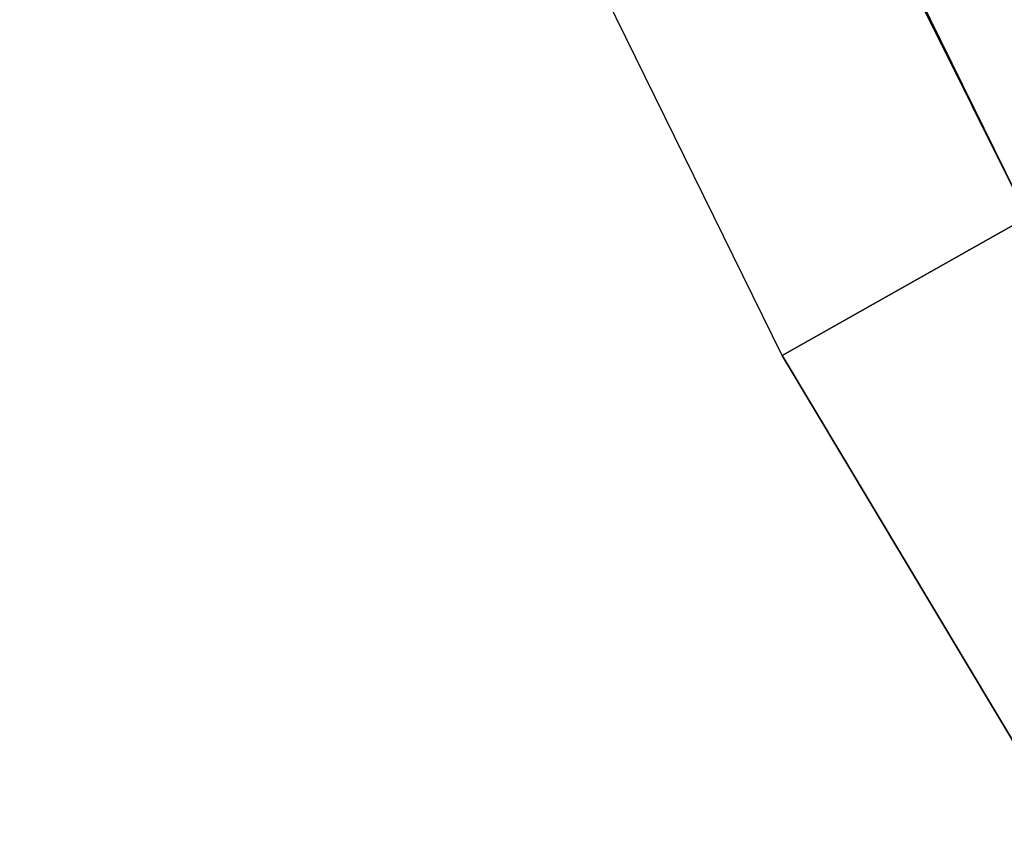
# Model space of a CAD drawing. Header units: millimetres. Extents: x -4 to 636, y -4 to 636.
# Tile 84 of 256: x 36.841 to 37.373, y 158.272 to 158.719. Entities that reach past the tile are written whole.
import ezdxf

# ---------------------------------------------------------------- set-up
doc = ezdxf.new("R2010")
doc.units = ezdxf.units.MM
doc.header["$LTSCALE"] = 25.4
doc.layers.get('0').update_dxf_attribs({"true_color": 0xff5454})

# ---------------------------------------------------------------- blocks, each defined once
blk = doc.blocks.new('AGNES-ROUND-LED-8210-8206-8188-8185.STL')
at = {"color": 7, "true_color": 0xffffff}
mesh = blk.add_polyface(dxfattribs=at)
corners = [(21.27239, 191.38454, -34.03009), (37.76303, 158.82524, -34.67894), (37.38552, 158.61205, -34.03009), (21.67171, 191.55331, -34.67894)]
mesh.append_faces([[corners[k] for k in face] for face in [(0, 1, 2), (1, 0, 3)]], dxfattribs={"vtx0": -1, "color": 7})
mesh = blk.add_polyface(dxfattribs=at)
corners = [(21.13214, 191.32527, -33.26472), (37.38552, 158.61205, -34.03009), (37.25296, 158.53719, -33.26472), (21.27239, 191.38454, -34.03009)]
mesh.append_faces([[corners[k] for k in face] for face in [(0, 1, 2), (1, 0, 3)]], dxfattribs={"vtx0": -1, "color": 7})
mesh = blk.add_polyface(dxfattribs=at)
corners = [(37.38552, 158.61205, -34.03009), (45.4309, 144.86266, -33.26472), (37.25296, 158.53719, -33.26472)]
mesh.append_faces([[corners[k] for k in face] for face in [(0, 1, 2)]], dxfattribs={"color": 7})
mesh = blk.add_polyface(dxfattribs=at)
corners = [(37.25296, 158.53719, -33.26472), (45.4309, 144.86266, -33.26472), (45.4309, 144.86266, -10.26473)]
mesh.append_faces([[corners[k] for k in face] for face in [(0, 1, 2)]], dxfattribs={"color": 7})

msp = doc.modelspace()

# ---------------------------------------------------------------- block references
at = {"color": 0}
msp.add_blockref('AGNES-ROUND-LED-8210-8206-8188-8185.STL', (0, 0), dxfattribs=at)

doc.saveas('drawing.dxf')
